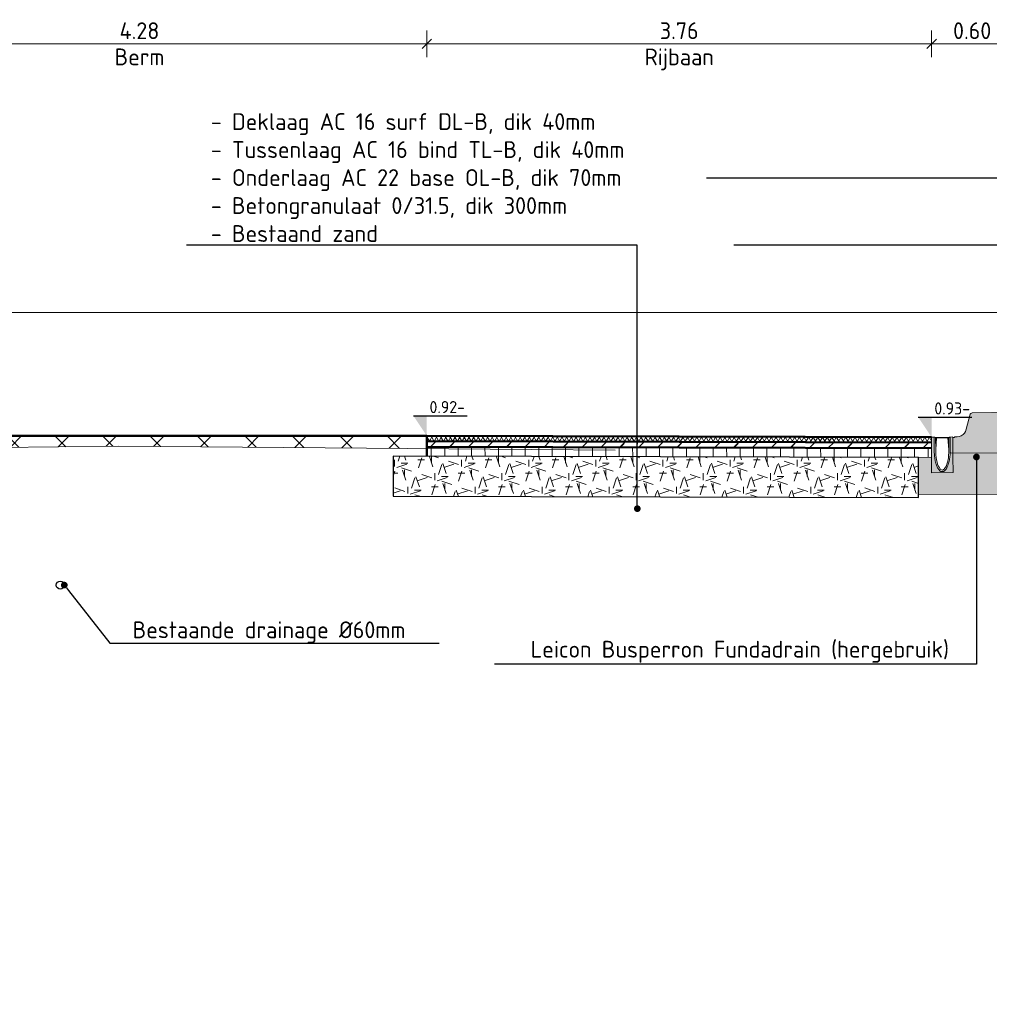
# Model space of a CAD drawing. Header units: metres. Extents: x 2162321 to 2882343, y 1364975 to 1365021.
# Tile 10 of 16: x 2162337.17 to 2162344.39, y 1365001.51 to 1365008.84. Entities that reach past the tile are written whole.
import ezdxf
from ezdxf import colors
from ezdxf.entities.mleader import LeaderData, LeaderLine
from ezdxf.math import Vec2, Vec3

# ---------------------------------------------------------------- set-up
doc = ezdxf.new("R2010")
doc.units = ezdxf.units.M
doc.linetypes.add('AL-NAP_LIJN-SO', pattern=[15.25, 12, -1.5, 0.25, -1.5])
doc.linetypes.add('HIDDEN', pattern=[0.375, 0.25, -0.125])
doc.layers.get('Defpoints').update_dxf_attribs({"color": 151})
for name, color, linetype, lineweight in [('B-WE-GR-MAAIVELD-GD', 253, 'Continuous', 18), ('B-WE-RI-DRAINAGE_TRANSPORTLEIDING-GD', 90, 'Continuous', 25), ('N-WE-GW-BERM-GD', 90, 'Continuous', 50), ('N-WE-GW-GROND_ONTGRAVEN-AD-100', 7, 'Continuous', 18), ('N-WE-VH-FUNDERING_GRANULAAT-AD-50', 7, 'Continuous', 18), ('N-WE-VH-VERHARDING_ASFALT_DEKLAAG-AD-50', 7, 'Continuous', 18), ('N-WE-VH-VERHARDING_ASFALT_DEKLAAG-GD', 7, 'Continuous', 50), ('N-WE-VH-VERHARDING_ASFALT_ONDERLAAG-AD-50', 7, 'Continuous', 18), ('N-WE-VH-VERHARDING_ASFALT_ONDERLAAG-GD', 7, 'Continuous', 50), ('N-WE-VH-VERHARDING_ASFALT_TUSSENLAAG-AD-50', 7, 'Continuous', 18), ('N-WE-VH-VERHARDING_ASFALT_TUSSENLAAG-GD', 7, 'Continuous', 50), ('X-XX-AL-M', 7, 'Continuous', 18), ('X-XX-AL-NAP-G', 7, 'AL-NAP_LIJN-SO', 18), ('X-XX-AL-PEILMAAT-SD', 7, 'Continuous', 25), ('X-XX-AL-T25', 7, 'Continuous', 25)]:
    doc.layers.add(name, color=color, linetype=linetype, lineweight=lineweight)
doc.styles.add('NLCS-ISO', font='NLCS-ISO.ttf')
doc.styles.add('NLCS-ISO-M50-T25', font='NLCS-ISO.ttf', dxfattribs={"height": 0.125})
doc.dimstyles.new('NLCS-M50-T25-SCHRAP_L2_H2', dxfattribs={"dimscale": 0.05, "dimtxt": 2.5, "dimasz": 1.4, "dimexe": 2, "dimexo": 2, "dimgap": 0.7, "dimtad": 1, "dimzin": 0, "dimdsep": 46, "dimtxsty": 'NLCS-ISO-M50-T25', "dimblk": 'OBLIQUE', "dimcen": 0, "dimdle": 2, "dimclrd": 256, "dimclre": 256, "dimclrt": 256, "dimazin": 0, "dimtfac": 1, "dimtdec": 3, "dimtofl": 0, "dimtmove": 0, "dimatfit": 3, "dimldrblk": 'OBLIQUE', "dimfxl": 2, "dimfxlon": 1, "dimtfillclr": 256, "dimtolj": 1, "dimtzin": 0, "dimlwd": -1, "dimlwe": -1, "dimarcsym": 0})

# ---------------------------------------------------------------- blocks, each defined once
blk = doc.blocks.new('_Oblique')
at = {"color": 0, "linetype": 'ByBlock', "lineweight": -2}
blk.add_line((-0.5, -0.5), (0.5, 0.5), dxfattribs=at)
blk = doc.blocks.new('*D25')
at = {"layer": 'Defpoints', "color": 0, "transparency": 16777216}
for p in [(2162340.2036, 1365008.6608), (2162335.9236, 1365005.7408), (2162340.2036, 1365005.7408)]:
    blk.add_point(p, dxfattribs=at)
at = {"layer": 'X-XX-AL-M', "transparency": 16777216}
for p, q in [((2162335.9236, 1365008.5608), (2162335.9236, 1365008.7608)), ((2162340.2036, 1365008.5608), (2162340.2036, 1365008.7608)), ((2162335.8236, 1365008.6608), (2162340.3036, 1365008.6608))]:
    blk.add_line(p, q, dxfattribs=at)
at = {"layer": 'X-XX-AL-M', "transparency": 16777216, "xscale": 0.06999999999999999, "yscale": 0.06999999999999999, "zscale": 0.06999999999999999, "rotation": 180}
blk.add_blockref('_Oblique', (2162335.9236, 1365008.6608), dxfattribs=at)
at = {"layer": 'X-XX-AL-M', "transparency": 16777216, "xscale": 0.06999999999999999, "yscale": 0.06999999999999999, "zscale": 0.06999999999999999}
blk.add_blockref('_Oblique', (2162340.2036, 1365008.6608), dxfattribs=at)
at = {"layer": 'X-XX-AL-M', "transparency": 16777216, "char_height": 0.125, "attachment_point": 5, "style": 'NLCS-ISO-M50-T25'}
for s, insert in [('\\A1;4.28', (2162338.0636, 1365008.7583)), ('\\A1;Berm', (2162338.0636, 1365008.5633))]:
    blk.add_mtext(s, dxfattribs=dict(at, insert=insert))
blk = doc.blocks.new('*D26')
at = {"layer": 'Defpoints', "color": 0, "transparency": 16777216}
for p in [(2162343.9636, 1365008.6608), (2162340.2036, 1365005.7408), (2162343.9636, 1365005.7308)]:
    blk.add_point(p, dxfattribs=at)
at = {"layer": 'X-XX-AL-M', "transparency": 16777216}
for p, q in [((2162340.2036, 1365008.5608), (2162340.2036, 1365008.7608)), ((2162343.9636, 1365008.5608), (2162343.9636, 1365008.7608)), ((2162340.1036, 1365008.6608), (2162344.0636, 1365008.6608))]:
    blk.add_line(p, q, dxfattribs=at)
at = {"layer": 'X-XX-AL-M', "transparency": 16777216, "xscale": 0.06999999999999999, "yscale": 0.06999999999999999, "zscale": 0.06999999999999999, "rotation": 180}
blk.add_blockref('_Oblique', (2162340.2036, 1365008.6608), dxfattribs=at)
at = {"layer": 'X-XX-AL-M', "transparency": 16777216, "xscale": 0.06999999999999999, "yscale": 0.06999999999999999, "zscale": 0.06999999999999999}
blk.add_blockref('_Oblique', (2162343.9636, 1365008.6608), dxfattribs=at)
at = {"layer": 'X-XX-AL-M', "transparency": 16777216, "char_height": 0.125, "attachment_point": 5, "style": 'NLCS-ISO-M50-T25'}
for s, insert in [('\\A1;3.76', (2162342.0836, 1365008.7583)), ('\\A1;Rijbaan', (2162342.0836, 1365008.5445))]:
    blk.add_mtext(s, dxfattribs=dict(at, insert=insert))
blk = doc.blocks.new('Leicon fundadrain')
h = blk.add_hatch(color=254)
h.dxf.hatch_style = 1
h.paths.add_polyline_path([(-0.0034, 0.4597), (-0.1016, 0.4593), (-0.095, 0.4593), (-0.0973, 0.6023), (-0.1149, 0.6099), (-0.3993, 0.6046), (-0.4053, 0.6029), (-0.4103, 0.5995), (-0.4137, 0.5936), (-0.4429, 0.4817), (-0.4454, 0.4741), (-0.4479, 0.4665), (-0.4563, 0.4537), (-0.4673, 0.4427), (-0.4808, 0.4333), (-0.4952, 0.4282), (-0.5112, 0.4256), (-0.5282, 0.4247), (-0.5324, 0.4213), (-0.5427, 0.4212), (-0.5427, 0.4119), (-0.5423, 0.3247), (-0.5422, 0.2748), (-0.5417, 0.1596), (-0.7007, 0.159), (-0.7011, 0.2733), (-0.7985, 0.2713), (-0.8, -0.003), (0, 0)])
h = blk.add_hatch(color=253)
h.dxf.hatch_style = 1
edge = h.paths.add_edge_path()
edge.add_spline(control_points=[(-0.5618, 0.3294), (-0.5621, 0.1666), (-0.6222, 0.1666), (-0.6822, 0.1666), (-0.682, 0.3296)], knot_values=[2, 2, 2, 3.570279, 3.570279, 5.140558, 5.140558, 5.140558], weights=[1, 0.70729, 1, 0.70729, 1], degree=2, periodic=0)
edge.add_spline(control_points=[(-0.682, 0.3296), (-0.6822, 0.3688), (-0.6823, 0.408)], knot_values=[1, 1, 1, 2, 2, 2], weights=[1, 1, 1], degree=2, periodic=0)
edge.add_spline(control_points=[(-0.6823, 0.408), (-0.6824, 0.416), (-0.6824, 0.4241)], knot_values=[0, 0, 0, 1, 1, 1], weights=[1, 1, 1], degree=2, periodic=0)
edge.add_line((-0.6824, 0.4241), (-0.6993, 0.424))
edge.add_line((-0.6993, 0.424), (-0.7027, 0.4206))
edge.add_line((-0.7027, 0.4206), (-0.7024, 0.3292))
edge.add_line((-0.7024, 0.3292), (-0.7023, 0.3241))
edge.add_line((-0.7023, 0.3241), (-0.7017, 0.159))
edge.add_line((-0.7017, 0.159), (-0.5417, 0.1596))
edge.add_line((-0.5417, 0.1596), (-0.5422, 0.2748))
edge.add_line((-0.5422, 0.2748), (-0.5423, 0.3247))
edge.add_line((-0.5423, 0.3247), (-0.5427, 0.4119))
edge.add_line((-0.5427, 0.4119), (-0.5427, 0.4212))
edge.add_line((-0.5427, 0.4212), (-0.5453, 0.4246))
edge.add_line((-0.5453, 0.4246), (-0.5622, 0.4245))
edge.add_spline(control_points=[(-0.5622, 0.4245), (-0.5622, 0.4165), (-0.5621, 0.4085)], knot_values=[6.140558, 6.140558, 6.140558, 7.140558, 7.140558, 7.140558], weights=[1, 1, 1], degree=2, periodic=0)
edge.add_spline(control_points=[(-0.5621, 0.4085), (-0.562, 0.3689), (-0.5618, 0.3294)], knot_values=[5.140558, 5.140558, 5.140558, 6.140558, 6.140558, 6.140558], weights=[1, 1, 1], degree=2, periodic=0)
at = {"lineweight": 5}
for points in [[(-0.0973, 0.6023), (-0.095, 0.4593), (-0.0034, 0.4597), (0, 0), (-0.8, -0.003), (-0.7985, 0.2713), (-0.7011, 0.2733)], [(-0.4429, 0.4817), (-0.4137, 0.5936), (-0.4103, 0.5995), (-0.4053, 0.6029), (-0.3993, 0.6046), (-0.1149, 0.6099), (-0.0973, 0.6023), (-0.1149, 0.6099)], [(-0.4454, 0.4741), (-0.4429, 0.4817), (-0.4479, 0.4665), (-0.4563, 0.4537), (-0.4673, 0.4427), (-0.4808, 0.4333), (-0.4952, 0.4282), (-0.5112, 0.4256), (-0.5282, 0.4247), (-0.5282, 0.4247), (-0.5324, 0.4213), (-0.5427, 0.4212)], [(-0.668, 0.4208), (-0.6731, 0.4207), (-0.6765, 0.4241), (-0.6993, 0.424), (-0.7027, 0.4206), (-0.7024, 0.3292), (-0.7023, 0.3241), (-0.7017, 0.159), (-0.5417, 0.1596), (-0.5422, 0.2748), (-0.5423, 0.3247), (-0.5427, 0.4119), (-0.5427, 0.4212), (-0.5453, 0.4246), (-0.5681, 0.4245), (-0.5715, 0.4211), (-0.5774, 0.4211), (-0.6595, 0.4208), (-0.6671, 0.4208), (-0.668, 0.4208), (-0.6646, 0.4182), (-0.6646, 0.4174)], [(-0.671, 0.3293), (-0.671, 0.3302), (-0.6702, 0.3302), (-0.6702, 0.331), (-0.6646, 0.4182), (-0.6595, 0.4182), (-0.585, 0.4185), (-0.5799, 0.4185)], [(-0.5774, 0.4211), (-0.5799, 0.4185), (-0.5737, 0.3314), (-0.5737, 0.3297), (-0.5728, 0.3297)]]:
    blk.add_lwpolyline(points, dxfattribs=at)
for points in [[(-0.6714, 0.4207), (-0.671, 0.3302)], [(-0.6714, 0.4207), (-0.671, 0.3302)], [(-0.6714, 0.4207), (-0.671, 0.3293)], [(-0.6714, 0.4207), (-0.671, 0.3293)], [(-0.6714, 0.4207), (-0.671, 0.3293)], [(-0.6714, 0.4207), (-0.671, 0.3293)], [(-0.6714, 0.4207), (-0.671, 0.3293)], [(-0.671, 0.3293), (-0.6714, 0.4207)], [(-0.6714, 0.4207), (-0.671, 0.3293)], [(-0.671, 0.3293), (-0.6714, 0.4207)], [(-0.6705, 0.4207), (-0.6702, 0.331)], [(-0.6705, 0.4207), (-0.6702, 0.331)], [(-0.574, 0.4211), (-0.5737, 0.3297)], [(-0.574, 0.4211), (-0.5737, 0.3297)], [(-0.574, 0.4211), (-0.5737, 0.3305)], [(-0.574, 0.4211), (-0.5737, 0.3297), (-0.5737, 0.3305)], [(-0.574, 0.4211), (-0.5737, 0.3305)], [(-0.574, 0.4211), (-0.5737, 0.3305)], [(-0.574, 0.4211), (-0.5737, 0.3314)], [(-0.574, 0.4211), (-0.5737, 0.3305), (-0.5737, 0.3314)], [(-0.574, 0.4211), (-0.5737, 0.3314)], [(-0.574, 0.4211), (-0.5737, 0.3314)], [(-0.5732, 0.4211), (-0.5728, 0.3297)], [(-0.5732, 0.4211), (-0.5728, 0.3297)], [(-0.5732, 0.4211), (-0.5728, 0.3297)], [(-0.5732, 0.4211), (-0.5728, 0.3297)]]:
    blk.add_lwpolyline(points, close=True, dxfattribs=at)
blk.add_ellipse((-0.6219, 0.3295), major_axis=(0.0006, -0.1507), ratio=0.325843, start_param=4.712389, end_param=7.853982, dxfattribs=at)
blk.add_rational_spline([(-0.6824, 0.4241), (-0.6824, 0.416), (-0.6823, 0.408), (-0.6822, 0.3688), (-0.682, 0.3296), (-0.6822, 0.1666), (-0.6222, 0.1666), (-0.5621, 0.1666), (-0.5618, 0.3294), (-0.562, 0.3689), (-0.5621, 0.4085), (-0.5622, 0.4165), (-0.5622, 0.4245)], [1, 1, 1, 1, 1, 0.707289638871, 1, 0.707289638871, 1, 1, 1, 1, 1], degree=2, knots=[0, 0, 0, 1, 1, 2, 2, 3.570279, 3.570279, 5.140558, 5.140558, 6.140558, 6.140558, 7.140558, 7.140558, 7.140558], dxfattribs=at)
blk = doc.blocks.new('*D34')
at = {"layer": 'Defpoints', "color": 0, "transparency": 16777216}
for p in [(2162343.9636, 1365008.6608), (2162344.5673, 1365005.9109), (2162343.9636, 1365005.7308)]:
    blk.add_point(p, dxfattribs=at)
at = {"layer": 'X-XX-AL-M', "transparency": 16777216}
for p, q in [((2162343.9636, 1365008.5608), (2162343.9636, 1365008.7608)), ((2162344.5673, 1365008.5608), (2162344.5673, 1365008.7608)), ((2162344.6673, 1365008.6608), (2162343.8636, 1365008.6608))]:
    blk.add_line(p, q, dxfattribs=at)
at = {"layer": 'X-XX-AL-M', "transparency": 16777216, "xscale": 0.06999999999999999, "yscale": 0.06999999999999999, "zscale": 0.06999999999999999, "rotation": 180}
blk.add_blockref('_Oblique', (2162343.9636, 1365008.6608), dxfattribs=at)
at = {"layer": 'X-XX-AL-M', "transparency": 16777216, "xscale": 0.06999999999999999, "yscale": 0.06999999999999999, "zscale": 0.06999999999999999}
blk.add_blockref('_Oblique', (2162344.5673, 1365008.6608), dxfattribs=at)
at = {"layer": 'X-XX-AL-M', "transparency": 16777216, "insert": (2162344.2654, 1365008.7583), "char_height": 0.125, "attachment_point": 5, "style": 'NLCS-ISO-M50-T25'}
blk.add_mtext('\\A1;0.60', dxfattribs=at)
blk = doc.blocks.new('SAL-PEILMAAT_INFRACAD_H01-SOD')
blk.add_line((-2, 3), (6, 3))
blk.add_solid([(-2, 3), (0, 3), (0, 0)])
at = {"style": 'NLCS-ISO'}
blk.add_attdef('...', (0.4, 3.4), '', height=1.8, dxfattribs=at)
blk = doc.blocks.new('_Dot')
at = {"color": 0, "linetype": 'ByBlock', "lineweight": -2}
blk.add_line((-0.5, 0), (-1, 0), dxfattribs=at)
at = {"color": 0, "linetype": 'ByBlock', "const_width": 0.5}
blk.add_lwpolyline([(-0.25, 0, 1), (0.25, 0, 1)], format="xyb", close=True, dxfattribs=at)

msp = doc.modelspace()

# ---------------------------------------------------------------- hatches: boundary and pattern name
at = {"layer": 'N-WE-GW-GROND_ONTGRAVEN-AD-100'}
h = msp.add_hatch(dxfattribs=at)
h.set_pattern_fill('AGW-WERK_ONTGRAVEN_AANVULLEN-SO', color=256, scale=0.05, pattern_type=2)
h.set_pattern_definition([(135, (0, 11), (-0.176776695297, -0.176776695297), []), (45, (0, 11), (-0.176776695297, 0.176776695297), [])])
h.paths.add_polyline_path([(2162337.9092, 1365005.6644), (2162340.2033, 1365005.6468), (2162340.2036, 1365005.7408), (2162335.9236, 1365005.7408), (2162335.9254, 1365005.6464), (2162336.3465, 1365005.6494)])
at = {"layer": 'N-WE-VH-FUNDERING_GRANULAAT-AD-50'}
h = msp.add_hatch(dxfattribs=at)
h.set_pattern_fill('AVH-FUNDERING_GRANULAAT_BETON-SOD', color=256, scale=0.05, pattern_type=2)
h.set_pattern_definition([(0, (0.0125, 1.0375), (0.2, 0.1), [0.05, -0.45]), (18.43495, (0.0375, 0.9375), (0.19999998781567, 0.10000023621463), [0.079057, -1.502082]), (71.56505, (0.0125, 1.0375), (0.150000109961, -0.050000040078), [0.079057, -0.079057]), (90, (0.0375, 0.9375), (-0.1, 0.2), [0.05, -0.45]), (108.43495, (0.0625, 1.0375), (-0.10000023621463, 0.19999998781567), [0.079057, -1.502082]), (161.56505, (-0.0375, 1.0125), (0.050000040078, 0.150000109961), [0.079057, -0.079057]), (180, (-0.0125, 0.9625), (-0.2, -0.1), [0.05, -0.45]), (198.43495, (-0.0375, 1.0625), (-0.19999998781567, -0.10000023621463), [0.079057, -1.502082]), (270, (-0.0375, 1.0625), (0.1, -0.2), [0.05, -0.45]), (288.43495, (-0.0625, 0.9625), (0.10000023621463, -0.19999998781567), [0.079057, -1.502082])])
h.paths.add_polyline_path([(2162340.9836, 1365005.5886), (2162339.9536, 1365005.5914), (2162339.9528, 1365005.2914), (2162340.9834, 1365005.2888)])
h.paths.add_polyline_path([(2162343.8661, 1365005.5809), (2162340.9836, 1365005.5886), (2162340.9834, 1365005.2888), (2162343.8646, 1365005.2813)])
at = {"layer": 'N-WE-VH-VERHARDING_ASFALT_DEKLAAG-AD-50'}
h = msp.add_hatch(dxfattribs=at)
h.set_pattern_fill('AVH-ASFALT_LAAG1-SOD', color=256, scale=0.05, pattern_type=2)
h.set_pattern_definition([(60, (8.036955, 0.990972), (-0.02598076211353, 0.015), []), (120, (8.036955, 0.990972), (-0.02598076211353, -0.015), [])])
h.paths.add_polyline_path([(2162343.9613, 1365005.6917), (2162343.9605, 1365005.7317), (2162340.2036, 1365005.7408), (2162340.2035, 1365005.7008)])
at = {"layer": 'N-WE-VH-VERHARDING_ASFALT_ONDERLAAG-AD-50'}
h = msp.add_hatch(dxfattribs=at)
h.set_pattern_fill('AVH-ASFALT_LAAG3-SOD', color=256, scale=0.05, pattern_type=2)
h.set_pattern_definition([(90, (8.03696, 0.99097), (-0.1, 6e-18), [])])
h.paths.add_polyline_path([(2162343.9624, 1365005.5817), (2162343.9622, 1365005.6508), (2162340.2033, 1365005.6608), (2162340.2032, 1365005.5907)])
at = {"layer": 'N-WE-VH-VERHARDING_ASFALT_TUSSENLAAG-AD-50'}
h = msp.add_hatch(dxfattribs=at)
h.set_pattern_fill('AVH-ASFALT_LAAG2-SOD', color=256, scale=0.05, pattern_type=2)
h.set_pattern_definition([(45, (8.03696, 0.99097), (-0.0707106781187, 0.0707106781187), []), (45, (8.03996, 0.99097), (-0.0707106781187, 0.0707106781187), [0.05, -0.25])])
h.paths.add_polyline_path([(2162343.9622, 1365005.6508), (2162343.962, 1365005.6908), (2162340.2035, 1365005.7008), (2162340.2033, 1365005.6608)])

# ---------------------------------------------------------------- linework, layer by layer
msp.add_lwpolyline([(2162340.9834, 1365005.2888), (2162343.8646, 1365005.2813), (2162343.8661, 1365005.5809), (2162340.9836, 1365005.5886), (2162339.9536, 1365005.5914), (2162339.9528, 1365005.2914), (2162340.9834, 1365005.2888)])
at = {"layer": 'B-WE-GR-MAAIVELD-GD', "linetype": 'HIDDEN', "lineweight": 13, "ltscale": 20, "flags": 128}
msp.add_lwpolyline([(2162321.6259, 1365005.329), (2162323.3089, 1365005.3507), (2162323.8828, 1365005.3538), (2162323.9957, 1365005.3544), (2162324.0783, 1365005.3555), (2162324.1636, 1365005.3568), (2162324.6978, 1365005.3644), (2162325.2429, 1365005.3732), (2162325.3864, 1365005.3977), (2162325.4037, 1365005.4007), (2162325.4092, 1365005.4018), (2162325.4239, 1365005.4035), (2162325.4419, 1365005.4079), (2162326.1649, 1365005.5488), (2162326.2448, 1365005.5644), (2162326.2471, 1365005.5648), (2162331.1848, 1365005.617), (2162332.4572, 1365005.6221), (2162336.3465, 1365005.6494), (2162337.9092, 1365005.6644), (2162340.9836, 1365005.6408), (2162342.4486, 1365005.6295), (2162344.0052, 1365005.6168), (2162344.5897, 1365005.6113), (2162346.7676, 1365005.5879), (2162346.9384, 1365005.5847), (2162347.0126, 1365005.582), (2162347.0871, 1365005.7134), (2162347.1158, 1365005.7626), (2162347.2048, 1365005.761), (2162347.432, 1365005.7543), (2162347.5314, 1365005.7594), (2162347.7532, 1365005.7709), (2162348.8432, 1365005.7808), (2162349.2549, 1365005.7794), (2162349.2781, 1365005.776), (2162349.3434, 1365005.7669), (2162349.5757, 1365005.8244), (2162349.9373, 1365005.9075), (2162350.8557, 1365006.1354), (2162351.4849, 1365006.2794), (2162353.6016, 1365006.4312), (2162353.62, 1365006.4326), (2162353.6311, 1365006.4329), (2162355.1531, 1365006.4806), (2162357.1638, 1365006.5154), (2162358.0629, 1365006.5321), (2162358.2155, 1365006.5511), (2162358.5904, 1365006.6009), (2162358.6661, 1365006.6076), (2162358.6965, 1365006.61), (2162359.0841, 1365006.6269), (2162359.9812, 1365006.6667), (2162360.0153, 1365006.6638), (2162360.081, 1365006.6594), (2162360.8929, 1365006.6977), (2162360.9627, 1365006.7014), (2162362.5532, 1365007.1364)], dxfattribs=at)
at = {"layer": 'B-WE-RI-DRAINAGE_TRANSPORTLEIDING-GD'}
msp.add_circle((2162337.4736, 1365004.6302), 0.03, dxfattribs=at)
at = {"layer": 'N-WE-GW-BERM-GD', "flags": 128}
msp.add_lwpolyline([(2162335.9236, 1365005.7408), (2162340.2036, 1365005.7408)], dxfattribs=at)
at = {"layer": 'N-WE-VH-VERHARDING_ASFALT_DEKLAAG-GD', "flags": 128}
for points in [[(2162340.2036, 1365005.7408), (2162340.2032, 1365005.5908)], [(2162340.2036, 1365005.7408), (2162343.9636, 1365005.7308)]]:
    msp.add_lwpolyline(points, dxfattribs=at)
at = {"layer": 'N-WE-VH-VERHARDING_ASFALT_ONDERLAAG-GD', "flags": 128}
msp.add_lwpolyline([(2162340.2033, 1365005.6608), (2162343.9633, 1365005.6508)], dxfattribs=at)
at = {"layer": 'N-WE-VH-VERHARDING_ASFALT_TUSSENLAAG-GD', "flags": 128}
msp.add_lwpolyline([(2162340.2035, 1365005.7008), (2162343.9635, 1365005.6908)], dxfattribs=at)
at = {"layer": 'X-XX-AL-NAP-G', "flags": 128}
msp.add_lwpolyline([(2162321.6259, 1365006.6608), (2162362.5532, 1365006.6608)], dxfattribs=at)

# ---------------------------------------------------------------- block references
msp.add_blockref('Leicon fundadrain', (2162344.6646, 1365005.3084))
at = {"layer": 'X-XX-AL-PEILMAAT-SD', "xscale": 0.05, "yscale": 0.05, "zscale": 0.1}
for p, values in [((2162340.2036, 1365005.7408), {'...': '0.92-'}), ((2162343.9636, 1365005.7308), {'...': '0.93-'})]:
    msp.add_blockref('SAL-PEILMAAT_INFRACAD_H01-SOD', p, dxfattribs=at).add_auto_attribs(values)

# ---------------------------------------------------------------- dimensions: what is measured, and where the dimension line sits
at = {"layer": 'X-XX-AL-M'}
for base, p1, p2, text, picture, middle in [((2162340.2036, 1365008.6608), (2162335.9236, 1365005.7408), (2162340.2036, 1365005.7408), '<>\\XBerm', '*D25', (2162338.0636, 1365008.6608)), ((2162343.9636, 1365008.6608), (2162340.2036, 1365005.7408), (2162343.9636, 1365005.7308), '<>\\XRijbaan', '*D26', (2162342.0836, 1365008.6608))]:
    dim = msp.add_linear_dim(base=base, p1=p1, p2=p2, text=text, dimstyle='NLCS-M50-T25-SCHRAP_L2_H2', dxfattribs=at)
    dim.commit()
    dim.dimension.update_dxf_attribs({"geometry": picture, "text_midpoint": middle})
dim = msp.add_linear_dim(base=(2162343.9636, 1365008.6608), p1=(2162344.5673, 1365005.9109), p2=(2162343.9636, 1365005.7308), dimstyle='NLCS-M50-T25-SCHRAP_L2_H2', dxfattribs=at)
dim.commit()
dim.dimension.update_dxf_attribs({"geometry": '*D34', "text_midpoint": (2162344.2654, 1365008.6608), "dimtype": 160})

# ---------------------------------------------------------------- leaders
at = {"layer": 'X-XX-AL-T25'}
ml = msp.add_multileader_mtext('Standard', dxfattribs=at)
ml.set_content('\\A1;\\pxi-3,l4,t4;- Deklaag AC 16 surf DL-B, dik 40mm\\P- Tussenlaag AC 16 bind TL-B, dik 40mm\\P- Onderlaag AC 22 base OL-B, dik 70mm\\P- Betongranulaat 0/31.5, dik 300mm \\P- Bestaand zand', color=256, style='NLCS-ISO-M50-T25')
ml.set_leader_properties(color=256, linetype='ByLayer', lineweight=-1)
ml.set_arrow_properties(name='DOT')
ml.build(insert=Vec2(0, 0))
ml.multileader.update_dxf_attribs({"text_left_attachment_type": 5, "text_right_attachment_type": 5, "dogleg_length": 0.125, "arrow_head_size": 0.05})
ctx = ml.context
ctx.base_point, ctx.char_height, ctx.arrow_head_size, ctx.landing_gap_size, ctx.plane_origin = Vec3(2162338.4252, 1365007.1608), 0.125, 0.05, 0.045, Vec3(2162341.7715, 1365005.1332)
ctx.left_attachment, ctx.right_attachment = 5, 5
notes = []
notes.append((ctx, [(0, (1, 1, 0), (2162341.7715, 1365007.1608), (-1, 0), 0.125, [(4, [(2162341.7715, 1365005.1994), (2162341.7715, 1365005.4983), (2162341.7715, 1365005.6189), (2162341.7715, 1365005.7239), (2162341.7715, 1365005.6786)], 0, [])])]))
ctx.mtext.insert, ctx.mtext.flow_direction = Vec3(2162338.4702, 1365008.1441), 5
ml = msp.add_multileader_mtext('Standard', dxfattribs=at)
ml.set_content('Geleidemarkering met PMMA \\Pop elementenverharding ', color=256, style='NLCS-ISO-M50-T25')
ml.set_leader_properties(color=256, linetype='ByLayer', lineweight=-1)
ml.set_arrow_properties(name='DOT')
ml.build(insert=Vec2(0, 0))
ml.multileader.update_dxf_attribs({"text_left_attachment_type": 5, "text_right_attachment_type": 5, "dogleg_length": 0.125, "arrow_head_size": 0.05})
ctx = ml.context
ctx.base_point, ctx.char_height, ctx.arrow_head_size, ctx.landing_gap_size, ctx.plane_origin = Vec3(2162342.4961, 1365007.6608), 0.125, 0.05, 0.045, Vec3(2162346.0498, 1365004.8201)
ctx.left_attachment, ctx.right_attachment = 5, 5
notes.append((ctx, [(1, (1, 1, 0), (2162344.8236, 1365007.6608), (-1, 0), 0.125, [(1, [(2162345.3174, 1365005.8919), (2162345.0175, 1365005.8854)], 0, [])])]))
ctx.mtext.insert, ctx.mtext.width, ctx.mtext.defined_height, ctx.mtext.flow_direction = Vec3(2162342.5411, 1365008.0316), 720000, 153283.6606, 5
ml = msp.add_multileader_mtext('Standard', dxfattribs=at)
ml.set_content('{\\C256;Bushaltetegels zwart-wit\\P300x300x70mm }', color=256, style='NLCS-ISO-M50-T25')
ml.set_leader_properties(color=256, linetype='ByLayer', lineweight=-1)
ml.set_arrow_properties(name='DOT')
ml.build(insert=Vec2(0, 0))
ml.multileader.update_dxf_attribs({"text_left_attachment_type": 5, "text_right_attachment_type": 5, "dogleg_length": 0.125, "arrow_head_size": 0.05})
ctx = ml.context
ctx.base_point, ctx.char_height, ctx.arrow_head_size, ctx.landing_gap_size, ctx.plane_origin = Vec3(2162342.4961, 1365007.1608), 0.125, 0.05, 0.045, Vec3(2162345.0259, 1365004.3265)
ctx.left_attachment, ctx.right_attachment = 5, 5
notes.append((ctx, [(0, (1, 1, 0), (2162344.6486, 1365007.1608), (-1, 0), 0.125, [(0, [(2162344.7176, 1365005.8789)], 0, [])])]))
ctx.mtext.insert, ctx.mtext.width, ctx.mtext.defined_height, ctx.mtext.flow_direction = Vec3(2162342.5411, 1365007.5191), 720000, 153283.6606, 5
ml = msp.add_multileader_mtext('Standard', dxfattribs=at)
ml.set_content('Leicon Busperron Fundadrain (hergebruik)', color=256, style='NLCS-ISO-M50-T25')
ml.set_leader_properties(color=256, linetype='ByLayer', lineweight=-1)
ml.set_arrow_properties(name='DOT')
ml.build(insert=Vec2(0, 0))
ml.multileader.update_dxf_attribs({"text_left_attachment_type": 5, "text_right_attachment_type": 5, "dogleg_length": 0.125, "arrow_head_size": 0.05})
ctx = ml.context
ctx.base_point, ctx.char_height, ctx.arrow_head_size, ctx.landing_gap_size, ctx.plane_origin = Vec3(2162340.9325, 1365004.0403), 0.125, 0.05, 0.045, Vec3(2162344.2975, 1365005.5839)
ctx.left_attachment, ctx.right_attachment = 5, 5
notes.append((ctx, [(1, (1, 1, 0), (2162344.2975, 1365004.0403), (-1, 0), 0.125, [(0, [(2162344.2975, 1365005.5839)], 0, [])])]))
ctx.mtext.insert, ctx.mtext.flow_direction = Vec3(2162340.9775, 1365004.2153), 5
ml = msp.add_multileader_mtext('Standard', dxfattribs=at)
ml.set_content('Bestaande drainage %%C60mm', color=256, style='NLCS-ISO-M50-T25')
ml.set_leader_properties(color=256, linetype='ByLayer', lineweight=-1)
ml.set_arrow_properties(name='DOT')
ml.build(insert=Vec2(0, 0))
ml.multileader.update_dxf_attribs({"text_left_attachment_type": 5, "text_right_attachment_type": 5, "dogleg_length": 0.125, "arrow_head_size": 0.05})
ctx = ml.context
ctx.base_point, ctx.char_height, ctx.arrow_head_size, ctx.landing_gap_size, ctx.plane_origin = Vec3(2162337.9675, 1365004.1974), 0.125, 0.05, 0.045, Vec3(2162337.7211, 1365004.5327)
ctx.left_attachment, ctx.right_attachment = 5, 5
notes.append((ctx, [(1, (1, 1, 0), (2162337.8425, 1365004.1974), (1, 0), 0.125, [(0, [(2162337.5036, 1365004.6302)], 0, [])])]))
ctx.mtext.insert, ctx.mtext.width, ctx.mtext.flow_direction = Vec3(2162338.0125, 1365004.3599), 2.293377, 5
for ctx, leaders in notes:
    for number, flags, end, landing, length, lines in leaders:
        leader = LeaderData()
        leader.index, (leader.has_last_leader_line, leader.has_dogleg_vector, leader.attachment_direction) = number, flags
        leader.last_leader_point, leader.dogleg_vector, leader.dogleg_length = Vec3(end), Vec3(landing), length
        for number, points, colour, breaks in lines:
            line = LeaderLine()
            line.index, line.vertices, line.color, line.breaks = number, Vec3.list(points), colors.encode_raw_color(colour), breaks
            leader.lines.append(line)
        ctx.leaders.append(leader)

doc.saveas('drawing.dxf')
